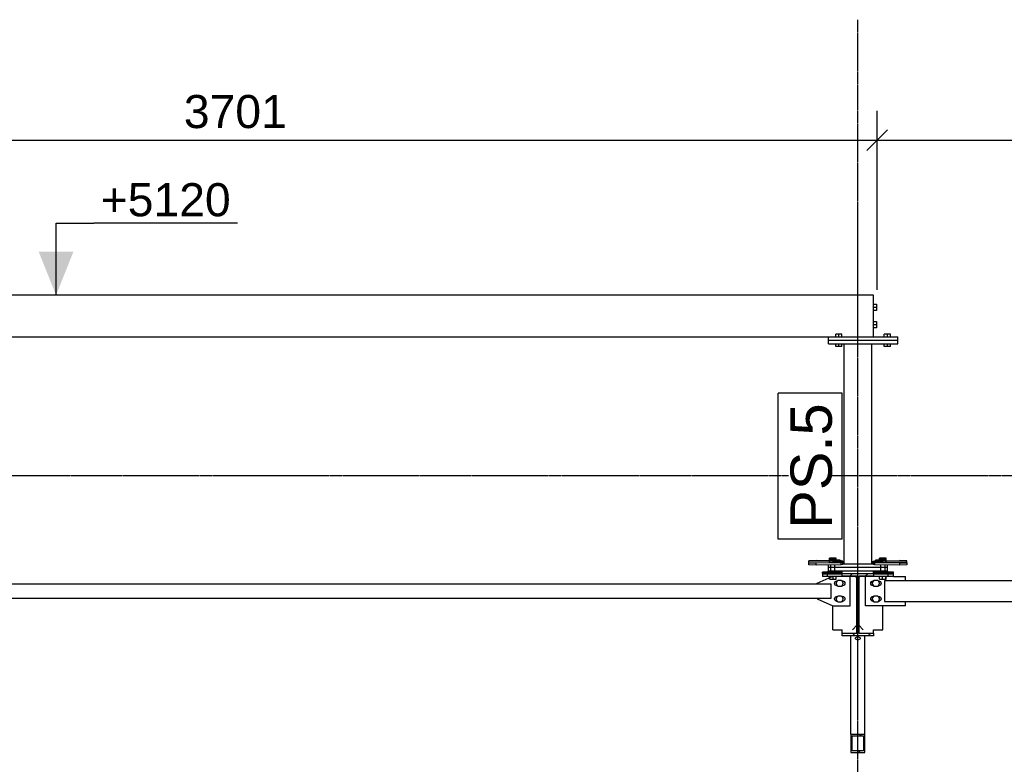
# Model space of a CAD drawing. Header units: millimetres. Extents: x -288865 to 11255, y 102926 to 380857.
# Tile 134 of 142: x -157265 to -154426, y 361819 to 363966. Entities that reach past the tile are written whole.
import ezdxf

# ---------------------------------------------------------------- set-up
doc = ezdxf.new("R2010")
doc.units = ezdxf.units.MM
doc.header["$MEASUREMENT"] = 0
doc.set_wipeout_variables(frame=1)
doc.linetypes.add('DXK_LINE_DOT3', pattern=[5.918699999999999, 2.979, -0.9799, 0.9799, -0.9799])
for name, color, linetype in [('TS_INNE_OBIEKTY', 7, 'Continuous'), ('TS_LINIE_WIDOCZNE', 7, 'Continuous'), ('TS_OPISY', 7, 'Continuous'), ('TS_OPISY_LINIE', 7, 'Continuous'), ('TS_OPISY_RAMKA', 7, 'Continuous'), ('TS_WYMIARY', 7, 'Continuous'), ('TS_WYMIARY_TEKST', 7, 'Continuous'), ('TS_WYPELNIENIE', 7, 'Continuous')]:
    doc.layers.add(name, color=color, linetype=linetype)
doc.styles.add('ARIAL', font='arial.ttf')

# ---------------------------------------------------------------- blocks, each defined once
blk = doc.blocks.new('Part-66156026-1331 - 1303')
at = {"layer": 'TS_LINIE_WIDOCZNE', "color": 1, "linetype": 'Continuous'}
for p, q in [((42153.59492205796, 4353.450180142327), (42158.20816843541, 4353.862125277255)), ((42153.59492205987, 4349.219617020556), (42153.59492205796, 4353.450180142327)), ((42153.59492205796, 4353.450180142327), (42158.95900843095, 4353.282270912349)), ((42158.20816843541, 4353.862125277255), (42229.94463207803, 4354.769252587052)), ((42158.95900843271, 4349.387555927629), (42158.95900843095, 4353.282270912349)), ((42158.95900843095, 4353.282270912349), (42179.66451392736, 4353.190488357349)), ((42179.66451392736, 4353.190488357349), (42251.40097757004, 4354.097615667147)), ((42179.66451392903, 4349.47933187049), (42179.66451392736, 4353.190488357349)), ((42251.40097757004, 4354.097615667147), (42229.94463207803, 4354.769252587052)), ((42251.40097757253, 4348.572211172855), (42251.40097757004, 4354.097615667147))]:
    blk.add_line(p, q, dxfattribs=at)
blk = doc.blocks.new('Part-66156026-1332 - 1303')
at = {"layer": 'TS_LINIE_WIDOCZNE', "color": 1, "linetype": 'Continuous'}
for p, q in [((41968.59926850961, 4348.572203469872), (42040.33573215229, 4349.47933077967)), ((41968.59926851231, 4342.573391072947), (41968.59926850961, 4348.572203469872)), ((41968.59926850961, 4348.572203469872), (41990.05561400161, 4347.900566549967)), ((41990.05561400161, 4347.900566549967), (42061.79207764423, 4348.807693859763)), ((41990.05561400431, 4341.901754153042), (41990.05561400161, 4347.900566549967)), ((42040.33573215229, 4349.47933077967), (42061.0412376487, 4349.387548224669)), ((42061.0412376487, 4349.387548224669), (42066.40532402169, 4349.219638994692)), ((42061.79207764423, 4348.807693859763), (42066.40532402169, 4349.219638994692)), ((42061.79207764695, 4342.808881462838), (42061.79207764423, 4348.807693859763)), ((42066.4053240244, 4343.220826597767), (42061.79207764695, 4342.808881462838)), ((42066.4053240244, 4343.220826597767), (42066.40532402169, 4349.219638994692)), ((41990.05561400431, 4341.901754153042), (41968.59926851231, 4342.573391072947)), ((42061.79207764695, 4342.808881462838), (41990.05561400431, 4341.901754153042))]:
    blk.add_line(p, q, dxfattribs=at)
blk = doc.blocks.new('Part-66156026-1333 - 1303')
at = {"layer": 'TS_LINIE_WIDOCZNE', "color": 1, "linetype": 'Continuous'}
for p, q in [((42158.9587623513, 4349.387548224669), (42153.59467597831, 4349.219638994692)), ((42153.59467597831, 4349.219638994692), (42158.20792235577, 4348.807693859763)), ((42153.59467597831, 4349.219638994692), (42153.5946759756, 4343.220826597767)), ((42158.20792235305, 4342.808881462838), (42153.5946759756, 4343.220826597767)), ((42158.20792235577, 4348.807693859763), (42229.94438599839, 4347.900566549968)), ((42158.20792235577, 4348.807693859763), (42158.20792235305, 4342.808881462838)), ((42179.66426784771, 4349.47933077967), (42158.9587623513, 4349.387548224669)), ((42251.40073149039, 4348.572203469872), (42179.66426784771, 4349.47933077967)), ((42229.94438599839, 4347.900566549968), (42251.40073149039, 4348.572203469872)), ((42229.94438599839, 4347.900566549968), (42229.94438599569, 4341.901754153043)), ((42251.40073149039, 4348.572203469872), (42251.40073148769, 4342.573391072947)), ((42229.94438599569, 4341.901754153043), (42158.20792235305, 4342.808881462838)), ((42251.40073148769, 4342.573391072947), (42229.94438599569, 4341.901754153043))]:
    blk.add_line(p, q, dxfattribs=at)
blk = doc.blocks.new('Part-66156026-1334 - 1303')
at = {"layer": 'TS_LINIE_WIDOCZNE', "color": 1, "linetype": 'Continuous'}
for p, q in [((41990.05536792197, 4354.769252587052), (41968.59902242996, 4354.097615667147)), ((41968.59902242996, 4354.097615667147), (42040.33548607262, 4353.190488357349)), ((41968.59902242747, 4348.572211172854), (41968.59902242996, 4354.097615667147)), ((42061.79183156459, 4353.862125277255), (41990.05536792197, 4354.769252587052)), ((42040.33548607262, 4353.190488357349), (42061.04099156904, 4353.282270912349)), ((42040.33548607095, 4349.479327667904), (42040.33548607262, 4353.190488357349)), ((42061.04099156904, 4353.282270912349), (42066.40507794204, 4353.450180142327)), ((42061.04099156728, 4349.387555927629), (42061.04099156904, 4353.282270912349)), ((42066.40507794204, 4353.450180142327), (42061.79183156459, 4353.862125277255)), ((42066.40507794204, 4353.450180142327), (42066.40507794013, 4349.219617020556))]:
    blk.add_line(p, q, dxfattribs=at)
blk = doc.blocks.new('Part-66156026-1379 - 1303')
at = {"layer": 'TS_LINIE_WIDOCZNE', "color": 1, "linetype": 'Continuous'}
for p, q in [((42155.5, 5119.97770440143), (38464.5, 5119.97770440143)), ((42155.5, 4999.97770440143), (42155.5, 5119.97770440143)), ((38595, 4999.97770440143), (42025, 4999.97770440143))]:
    blk.add_line(p, q, dxfattribs=at)
blk = doc.blocks.new('Part-66156026-1383 - 1303')
at = {"layer": 'TS_LINIE_WIDOCZNE', "color": 1, "linetype": 'Continuous'}
for p, q in [((42025, 4989.97770440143), (42025, 4999.97770440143)), ((42025, 4999.97770440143), (42225, 4999.97770440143)), ((42225, 4989.97770440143), (42225, 4999.97770440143)), ((42025, 4989.97770440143), (42225, 4989.97770440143))]:
    blk.add_line(p, q, dxfattribs=at)
blk = doc.blocks.new('Part-66156026-1384 - 1303')
at = {"layer": 'TS_LINIE_WIDOCZNE', "color": 1, "linetype": 'Continuous'}
for p, q in [((42025, 4979.97770440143), (42025, 4989.97770440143)), ((42025, 4989.97770440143), (42225, 4989.97770440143)), ((42025, 4979.97770440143), (42225, 4979.97770440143)), ((42225, 4979.97770440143), (42225, 4989.97770440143))]:
    blk.add_line(p, q, dxfattribs=at)
blk = doc.blocks.new('Part-66156026-1387 - 1303')
at = {"layer": 'TS_LINIE_WIDOCZNE', "color": 1, "linetype": 'Continuous'}
for p, q in [((42070, 4346.597391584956), (42070, 4979.97770440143)), ((42150, 4346.597391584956), (42150, 4979.97770440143))]:
    blk.add_line(p, q, dxfattribs=at)
blk = doc.blocks.new('Part-66156026-1399 - 1303')
at = {"layer": 'TS_LINIE_WIDOCZNE', "color": 1, "linetype": 'Continuous'}
for p, q in [((42066.40532402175, 4349.068585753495), (42070, 4349.068585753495)), ((42066.40532402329, 4345.670624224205), (42153.59467597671, 4345.670624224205)), ((42150, 4349.068585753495), (42153.59467597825, 4349.068585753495)), ((42025, 4335.672622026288), (42025, 4342.343635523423)), ((42025, 4335.672622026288), (42195, 4335.672622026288)), ((42195, 4335.672622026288), (42195, 4342.343635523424))]:
    blk.add_line(p, q, dxfattribs=at)
blk = doc.blocks.new('Part-66156026-1400 - 1303')
at = {"layer": 'TS_LINIE_WIDOCZNE', "color": 1, "linetype": 'Continuous'}
for p, q in [((42025, 4335.672622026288), (42025, 4335.612669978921)), ((42025, 4335.612669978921), (42195, 4335.612669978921)), ((42025, 4325.614667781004), (42025, 4335.612669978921)), ((42025, 4325.614667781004), (42195, 4325.614667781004)), ((42195, 4335.612669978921), (42195, 4335.672622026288)), ((42195, 4325.614667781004), (42195, 4335.612669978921))]:
    blk.add_line(p, q, dxfattribs=at)
blk = doc.blocks.new('Part-66156026-1402 - 1303')
at = {"layer": 'TS_LINIE_WIDOCZNE', "color": 1, "linetype": 'Continuous'}
for p, q in [((42132.05000019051, 4224.226619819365), (42132.05000019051, 4308.593062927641)), ((42212.34999984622, 4309.226627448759), (42247.05079364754, 4309.226627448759)), ((42247.05079364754, 4296.726626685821), (42247.05079364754, 4309.226627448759)), ((42247.05079364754, 4224.226619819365), (42247.05079364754, 4236.726626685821)), ((42247.05079364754, 4224.226619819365), (42132.05000019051, 4224.226619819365))]:
    blk.add_line(p, q, dxfattribs=at)
blk = doc.blocks.new('Part-66156026-1403 - 1303')
at = {"layer": 'TS_LINIE_WIDOCZNE', "color": 1, "linetype": 'Continuous'}
for p, q in [((41992.6500000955, 4289.226627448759), (42036.22447992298, 4308.593062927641)), ((41992.6500000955, 4286.726626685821), (41992.6500000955, 4289.226627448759)), ((42087.6500000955, 4224.226619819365), (42087.6500000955, 4308.593062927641)), ((41992.6500000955, 4244.226619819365), (41992.6500000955, 4246.726626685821)), ((41992.6500000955, 4244.226619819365), (42037.6500000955, 4224.226619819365)), ((42037.6500000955, 4224.226619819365), (42087.6500000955, 4224.226619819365))]:
    blk.add_line(p, q, dxfattribs=at)
blk = doc.blocks.new('Part-66156026-1404 - 1303')
at = {"layer": 'TS_LINIE_WIDOCZNE', "color": 1, "linetype": 'Continuous'}
for p, q in [((42155.5, 4318.816627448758), (42182.05000019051, 4318.816627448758)), ((42182.05000019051, 4317.785205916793), (42182.05000019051, 4318.816627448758)), ((42112.6500000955, 4305.416627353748), (42115.82643566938, 4308.593062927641)), ((42182.05000019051, 4154.818916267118), (42182.05000019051, 4224.226619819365)), ((42125.33354173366, 4155.535374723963), (42112.6500000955, 4168.218916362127)), ((42155.5, 4154.818916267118), (42182.05000019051, 4154.818916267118))]:
    blk.add_line(p, q, dxfattribs=at)
blk = doc.blocks.new('Part-66156026-1407 - 1303')
at = {"layer": 'TS_LINIE_WIDOCZNE', "color": 1, "linetype": 'Continuous'}
for p, q in [((42022.64975408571, 4322.075367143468), (42007.64975408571, 4321.677457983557)), ((42007.64975408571, 4321.677457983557), (42007.64975408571, 4320.881639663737)), ((42007.64975408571, 4320.881639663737), (42064.5, 4320.881639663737)), ((42007.64975408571, 4317.785205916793), (42007.64975408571, 4320.881639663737)), ((42064.5, 4322.075367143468), (42022.64975408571, 4322.075367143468)), ((42030.64915685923, 4321.676948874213), (42030.99179017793, 4321.719962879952)), ((42030.99173231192, 4321.633890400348), (42030.64915685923, 4321.676948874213)), ((42031.98592782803, 4321.594998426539), (42030.99173231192, 4321.633890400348)), ((42030.99179017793, 4321.719962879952), (42031.98614796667, 4321.758718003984)), ((42033.53443284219, 4321.564079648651), (42031.98592782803, 4321.594998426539)), ((42031.98614796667, 4321.758718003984), (42033.53488733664, 4321.789420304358)), ((42035.48568169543, 4321.544160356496), (42033.53443284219, 4321.564079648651)), ((42033.53488733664, 4321.789420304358), (42035.48639408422, 4321.809064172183)), ((42037.64868868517, 4321.537190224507), (42035.48568169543, 4321.544160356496)), ((42035.48639408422, 4321.809064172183), (42037.64962487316, 4321.815726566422)), ((42039.81191949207, 4321.543852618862), (42037.64868868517, 4321.537190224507)), ((42037.64960534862, 4321.537187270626), (42037.64962487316, 4321.815726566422)), ((42037.64962487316, 4321.815726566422), (42039.81263184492, 4321.808756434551)), ((42041.76342625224, 4321.563496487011), (42039.81191949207, 4321.543852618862)), ((42039.81263184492, 4321.808756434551), (42041.76388068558, 4321.788837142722)), ((42043.31216562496, 4321.594198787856), (42041.76342625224, 4321.563496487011)), ((42041.76388068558, 4321.788837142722), (42043.31238569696, 4321.757918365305)), ((42044.30652340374, 4321.632953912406), (42043.31216562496, 4321.594198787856)), ((42043.31238569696, 4321.757918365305), (42044.30658122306, 4321.719026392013)), ((42044.64915669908, 4321.675967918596), (42044.30652340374, 4321.632953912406)), ((42044.30658122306, 4321.719026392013), (42044.64915669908, 4321.675967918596))]:
    blk.add_line(p, q, dxfattribs=at)
blk = doc.blocks.new('Part-66156026-1408 - 1303')
at = {"layer": 'TS_LINIE_WIDOCZNE', "color": 1, "linetype": 'Continuous'}
for p, q in [((42197.35024591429, 4322.075367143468), (42155.5, 4322.075367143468)), ((42155.5, 4320.881639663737), (42212.35024591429, 4320.881639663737)), ((42175.35084330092, 4321.675967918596), (42175.69341877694, 4321.719026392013)), ((42175.69347659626, 4321.632953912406), (42175.35084330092, 4321.675967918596)), ((42175.69341877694, 4321.719026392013), (42176.68761430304, 4321.757918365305)), ((42176.68783437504, 4321.594198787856), (42175.69347659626, 4321.632953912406)), ((42176.68761430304, 4321.757918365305), (42178.23611931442, 4321.788837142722)), ((42178.23657374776, 4321.563496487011), (42176.68783437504, 4321.594198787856)), ((42178.23611931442, 4321.788837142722), (42180.18736815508, 4321.808756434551)), ((42180.18808050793, 4321.543852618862), (42178.23657374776, 4321.563496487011)), ((42180.18736815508, 4321.808756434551), (42182.35037512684, 4321.815726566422)), ((42182.35131131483, 4321.537190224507), (42180.18808050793, 4321.543852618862)), ((42182.35039465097, 4321.53719304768), (42182.35037512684, 4321.815726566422)), ((42182.35037512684, 4321.815726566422), (42184.51360591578, 4321.809064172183)), ((42184.51431830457, 4321.544160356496), (42182.35131131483, 4321.537190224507)), ((42184.51360591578, 4321.809064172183), (42186.46511266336, 4321.789420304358)), ((42186.46556715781, 4321.564079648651), (42184.51431830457, 4321.544160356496)), ((42186.46511266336, 4321.789420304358), (42188.01385203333, 4321.758718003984)), ((42188.01407217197, 4321.594998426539), (42186.46556715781, 4321.564079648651)), ((42188.01385203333, 4321.758718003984), (42189.00820982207, 4321.719962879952)), ((42189.00826768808, 4321.633890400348), (42188.01407217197, 4321.594998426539)), ((42189.00820982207, 4321.719962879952), (42189.35084314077, 4321.676948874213)), ((42189.35084314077, 4321.676948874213), (42189.00826768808, 4321.633890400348)), ((42212.35024591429, 4321.677457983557), (42197.35024591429, 4322.075367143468)), ((42212.35024591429, 4317.785205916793), (42212.35024591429, 4321.677457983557))]:
    blk.add_line(p, q, dxfattribs=at)
blk = doc.blocks.new('Part-66156026-1409 - 1303')
at = {"layer": 'TS_LINIE_WIDOCZNE', "color": 1, "linetype": 'Continuous'}
for p, q in [((42007.65000015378, 4317.785205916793), (42007.65000015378, 4308.990971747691)), ((42007.65000015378, 4317.785205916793), (42064.5, 4317.785205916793)), ((42007.65000015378, 4316.989388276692), (42022.65000015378, 4316.591479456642)), ((42022.65000015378, 4308.593062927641), (42022.65000015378, 4316.591479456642)), ((42022.65000015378, 4316.591479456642), (42064.5, 4316.591479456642)), ((42030.65064707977, 4316.819806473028), (42030.99205710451, 4316.863933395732)), ((42030.99324946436, 4316.777554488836), (42030.65064707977, 4316.819806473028)), ((42030.99205710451, 4316.863933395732), (42031.98298389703, 4316.906083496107)), ((42031.9875203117, 4316.742120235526), (42030.99324946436, 4316.777554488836)), ((42031.98298389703, 4316.906083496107), (42033.52676622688, 4316.942145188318)), ((42033.53613346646, 4316.716588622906), (42031.9875203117, 4316.742120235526)), ((42033.52676622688, 4316.942145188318), (42035.47281385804, 4316.968600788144)), ((42035.48749988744, 4316.703458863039), (42033.53613346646, 4316.716588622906)), ((42035.47281385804, 4316.968600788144), (42037.63129706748, 4316.98286965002)), ((42037.65055275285, 4316.704016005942), (42035.48749988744, 4316.703458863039)), ((42037.63129706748, 4316.98286965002), (42039.79896265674, 4316.983537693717)), ((42037.63224801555, 4316.704011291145), (42037.63129706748, 4316.98286965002)), ((42039.81365913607, 4316.718205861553), (42037.65055275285, 4316.704016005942)), ((42039.79896265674, 4316.983537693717), (42041.75564724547, 4316.970466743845)), ((42041.76502561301, 4316.744639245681), (42039.81365913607, 4316.718205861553)), ((42041.75564724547, 4316.970466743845), (42043.30909568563, 4316.944940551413)), ((42043.31363883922, 4316.780728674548), (42041.76502561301, 4316.744639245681)), ((42043.30909568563, 4316.944940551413), (42044.30671548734, 4316.909466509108)), ((42044.30790976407, 4316.822941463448), (42043.31363883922, 4316.780728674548)), ((42044.30671548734, 4316.909466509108), (42044.65051222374, 4316.867529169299)), ((42044.65051222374, 4316.867529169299), (42044.30790976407, 4316.822941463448)), ((42022.65000015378, 4308.593062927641), (42007.65000015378, 4308.990971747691)), ((42107.3499999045, 4308.593062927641), (42022.65000015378, 4308.593062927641))]:
    blk.add_line(p, q, dxfattribs=at)
blk = doc.blocks.new('Part-66156026-1410 - 1303')
at = {"layer": 'TS_LINIE_WIDOCZNE', "color": 1, "linetype": 'Continuous'}
for p, q in [((42212.34999984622, 4317.785205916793), (42155.5, 4317.785205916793)), ((42155.5, 4316.591479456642), (42197.34999984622, 4316.591479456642)), ((42175.34948777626, 4316.8675291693), (42175.69328451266, 4316.909466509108)), ((42175.69209023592, 4316.822941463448), (42175.34948777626, 4316.8675291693)), ((42176.68636116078, 4316.780728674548), (42175.69209023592, 4316.822941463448)), ((42175.69328451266, 4316.909466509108), (42176.69090431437, 4316.944940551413)), ((42178.23497438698, 4316.744639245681), (42176.68636116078, 4316.780728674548)), ((42176.69090431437, 4316.944940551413), (42178.24435275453, 4316.970466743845)), ((42180.18634086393, 4316.718205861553), (42178.23497438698, 4316.744639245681)), ((42178.24435275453, 4316.970466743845), (42180.20103734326, 4316.983537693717)), ((42182.34944724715, 4316.704016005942), (42180.18634086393, 4316.718205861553)), ((42180.20103734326, 4316.983537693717), (42182.3687029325, 4316.98286965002)), ((42184.51250011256, 4316.703458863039), (42182.34944724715, 4316.704016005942)), ((42182.36775159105, 4316.703895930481), (42182.3687029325, 4316.98286965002)), ((42182.3687029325, 4316.98286965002), (42184.52718614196, 4316.968600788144)), ((42186.46386653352, 4316.716588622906), (42184.51250011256, 4316.703458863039)), ((42184.52718614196, 4316.968600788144), (42186.47323377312, 4316.942145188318)), ((42188.0124796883, 4316.742120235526), (42186.46386653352, 4316.716588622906)), ((42186.47323377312, 4316.942145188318), (42188.01701610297, 4316.906083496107)), ((42189.00675053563, 4316.777554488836), (42188.0124796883, 4316.742120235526)), ((42188.01701610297, 4316.906083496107), (42189.00794289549, 4316.863933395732)), ((42189.34935292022, 4316.819806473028), (42189.00675053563, 4316.777554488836)), ((42189.00794289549, 4316.863933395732), (42189.34935292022, 4316.819806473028)), ((42197.34999984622, 4316.591479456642), (42212.34999984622, 4316.989388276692)), ((42197.34999984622, 4308.593062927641), (42197.34999984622, 4316.591479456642)), ((42212.34999984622, 4316.989388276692), (42212.34999984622, 4317.785205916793)), ((42212.34999984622, 4308.990971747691), (42212.34999984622, 4316.989388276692)), ((42197.34999984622, 4308.593062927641), (42112.6500000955, 4308.593062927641)), ((42212.34999984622, 4308.990971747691), (42197.34999984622, 4308.593062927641))]:
    blk.add_line(p, q, dxfattribs=at)
blk = doc.blocks.new('Part-66156026-1427 - 1303')
at = {"layer": 'TS_LINIE_WIDOCZNE', "color": 1, "linetype": 'Continuous'}
for p, q in [((42037.6500000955, 4318.816627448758), (42064.5, 4318.816627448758)), ((42037.6500000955, 4317.785205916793), (42037.6500000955, 4318.816627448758)), ((42107.3499999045, 4305.116627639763), (42103.87356461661, 4308.593062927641)), ((42037.6500000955, 4154.818916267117), (42037.6500000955, 4224.226619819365)), ((42037.6500000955, 4154.818916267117), (42064.5, 4154.818916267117)), ((42094.36645855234, 4155.535374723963), (42107.3499999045, 4168.518916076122))]:
    blk.add_line(p, q, dxfattribs=at)
blk = doc.blocks.new('Part-66156026-1460 - 1303')
at = {"layer": 'TS_WYPELNIENIE', "linetype": 'Continuous'}
h = blk.add_hatch(dxfattribs=at)
h.set_pattern_fill('', color=256, scale=10, style=0, pattern_type=0)
h.set_pattern_definition([(45, (42064.5, 4317.356182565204), (-22.45064030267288, 22.45064030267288), [])])
h.paths.add_polyline_path([(42155.5, 4317.356182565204), (42064.5, 4317.356182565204), (42064.5, 4309.354582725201), (42107.3499999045, 4309.354582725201), (42107.3499999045, 4145.321786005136), (42064.5, 4145.321786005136), (42064.5, 4137.320186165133), (42155.5, 4137.320186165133), (42155.5, 4145.321786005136), (42112.6500000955, 4145.321786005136), (42112.6500000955, 4309.354582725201), (42155.5, 4309.354582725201)])
at = {"layer": 'TS_INNE_OBIEKTY', "color": 1, "linetype": 'Continuous'}
for p, q in [((42064.5, 4317.356182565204), (42155.5, 4317.356182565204)), ((42064.5, 4309.354582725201), (42064.5, 4317.356182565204)), ((42155.5, 4317.356182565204), (42155.5, 4309.354582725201)), ((42107.3499999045, 4309.354582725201), (42064.5, 4309.354582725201)), ((42107.3499999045, 4145.321786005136), (42107.3499999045, 4309.354582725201)), ((42155.5, 4309.354582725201), (42112.6500000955, 4309.354582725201)), ((42112.6500000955, 4309.354582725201), (42112.6500000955, 4145.321786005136)), ((42064.5, 4137.320186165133), (42064.5, 4145.321786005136)), ((42064.5, 4145.321786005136), (42107.3499999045, 4145.321786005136)), ((42112.6500000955, 4145.321786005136), (42155.5, 4145.321786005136)), ((42155.5, 4145.321786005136), (42155.5, 4137.320186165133)), ((42155.5, 4137.320186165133), (42064.5, 4137.320186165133))]:
    blk.add_line(p, q, dxfattribs=at)
at = {"layer": 'TS_LINIE_WIDOCZNE', "color": 1, "linetype": 'Continuous'}
for p, q in [((42064.5, 4317.356182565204), (42064.5, 4325.622850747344)), ((42155.5, 4317.356182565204), (42155.5, 4325.622850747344)), ((42064.5, 4145.321786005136), (42064.5, 4155.535374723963)), ((42155.5, 4145.321786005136), (42155.5, 4155.535374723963))]:
    blk.add_line(p, q, dxfattribs=at)
blk = doc.blocks.new('Part-66156026-1462 - 1303')
at = {"layer": 'TS_WYPELNIENIE', "linetype": 'Continuous'}
h = blk.add_hatch(dxfattribs=at)
h.set_pattern_fill('', color=256, scale=10, style=0, pattern_type=0)
h.set_pattern_definition([(45, (42090, 3854.537752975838), (-22.45064030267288, 22.45064030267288), [])])
h.paths.add_polyline_path([(42130, 3854.537752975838), (42090, 3854.537752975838), (42090, 3801.188994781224), (42130, 3801.188994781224)])
h.paths.add_polyline_path([(42094, 3806.523870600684), (42094, 3849.20287715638), (42126, 3849.20287715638), (42126, 3806.523870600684)])
at = {"layer": 'TS_INNE_OBIEKTY', "color": 1, "linetype": 'Continuous'}
for p, q in [((42090, 3854.537752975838), (42130, 3854.537752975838)), ((42090, 3854.537752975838), (42090, 3801.188994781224)), ((42094, 3806.523870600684), (42094, 3849.20287715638)), ((42094, 3849.20287715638), (42126, 3849.20287715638)), ((42126, 3849.20287715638), (42126, 3806.523870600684)), ((42130, 3801.188994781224), (42130, 3854.537752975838)), ((42126, 3806.523870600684), (42094, 3806.523870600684)), ((42090, 3801.188994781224), (42130, 3801.188994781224))]:
    blk.add_line(p, q, dxfattribs=at)
at = {"layer": 'TS_LINIE_WIDOCZNE', "color": 1, "linetype": 'Continuous'}
for p, q in [((42090, 3854.537752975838), (42090, 4137.320186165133)), ((42130, 3854.537752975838), (42130, 4137.320186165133))]:
    blk.add_line(p, q, dxfattribs=at)
blk = doc.blocks.new('Part-66156026-1478 - 1303')
at = {"layer": 'TS_LINIE_WIDOCZNE', "color": 1, "linetype": 'Continuous'}
for p, q in [((45632.650000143, 4296.726626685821), (42187.05000019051, 4296.726626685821)), ((42187.05000019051, 4296.726626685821), (42187.05000019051, 4236.726626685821)), ((42187.05000019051, 4236.726626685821), (45632.650000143, 4236.726626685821))]:
    blk.add_line(p, q, dxfattribs=at)
blk = doc.blocks.new('Part-66156026-1479 - 1303')
at = {"layer": 'TS_LINIE_WIDOCZNE', "color": 1, "linetype": 'Continuous'}
for p, q in [((42032.650000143, 4286.726626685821), (38587.05000019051, 4286.726626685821)), ((42032.650000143, 4246.726626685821), (42032.650000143, 4286.726626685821)), ((38587.05000019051, 4246.726626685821), (42032.650000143, 4246.726626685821))]:
    blk.add_line(p, q, dxfattribs=at)
blk = doc.blocks.new('Bolt-66156026-1486 - 1303')
at = {"layer": 'TS_INNE_OBIEKTY', "color": 1, "linetype": 'Continuous'}
for p, q in [((42046, 4999.97770440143), (42046, 5007.89770440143)), ((42064, 5007.89770440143), (42046, 5007.89770440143)), ((42055, 4999.97770440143), (42055, 5007.89770440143)), ((42064, 4999.97770440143), (42064, 5007.89770440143)), ((42186, 4999.97770440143), (42186, 5007.89770440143)), ((42204, 5007.89770440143), (42186, 5007.89770440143)), ((42195, 4999.97770440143), (42195, 5007.89770440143)), ((42204, 4999.97770440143), (42204, 5007.89770440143)), ((42046, 4972.05770440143), (42046, 4979.97770440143)), ((42064, 4972.05770440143), (42046, 4972.05770440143)), ((42055, 4972.05770440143), (42055, 4979.97770440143)), ((42064, 4972.05770440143), (42064, 4979.97770440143)), ((42186, 4972.05770440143), (42186, 4979.97770440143)), ((42204, 4972.05770440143), (42186, 4972.05770440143)), ((42195, 4972.05770440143), (42195, 4979.97770440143)), ((42204, 4972.05770440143), (42204, 4979.97770440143))]:
    blk.add_line(p, q, dxfattribs=at)
blk = doc.blocks.new('Bolt-66156026-1488 - 1303')
at = {"layer": 'TS_INNE_OBIEKTY', "color": 1, "linetype": 'Continuous'}
for p, q in [((42041, 4356.299130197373), (42050, 4356.403416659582)), ((42041, 4356.299130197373), (42041, 4349.487730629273)), ((42050, 4355.986270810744), (42041, 4356.090557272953)), ((42041, 4354.492835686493), (42050, 4354.597122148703)), ((42050, 4354.179976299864), (42041, 4354.284262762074)), ((42050, 4356.403416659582), (42059, 4356.299130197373)), ((42059, 4356.090557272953), (42050, 4355.986270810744)), ((42050, 4354.597122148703), (42050, 4355.986270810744)), ((42050, 4354.597122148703), (42059, 4354.492835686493)), ((42059, 4354.284262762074), (42050, 4354.179976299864)), ((42050, 4349.436491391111), (42050, 4354.179976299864)), ((42059, 4356.299130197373), (42059, 4349.396596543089)), ((42161, 4356.299130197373), (42170, 4356.403416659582)), ((42161, 4356.299130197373), (42161, 4349.396596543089)), ((42170, 4355.986270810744), (42161, 4356.090557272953)), ((42161, 4354.492835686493), (42170, 4354.597122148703)), ((42170, 4354.179976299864), (42161, 4354.284262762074)), ((42170, 4356.403416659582), (42179, 4356.299130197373)), ((42179, 4356.090557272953), (42170, 4355.986270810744)), ((42170, 4354.597122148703), (42170, 4355.986270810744)), ((42170, 4354.597122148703), (42179, 4354.492835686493)), ((42179, 4354.284262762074), (42170, 4354.179976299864)), ((42170, 4349.436491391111), (42170, 4354.179976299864)), ((42179, 4356.299130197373), (42179, 4349.487730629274)), ((42041, 4318.391529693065), (42041, 4325.614667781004)), ((42041, 4318.391529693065), (42050, 4318.287243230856)), ((42050, 4318.287243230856), (42050, 4325.614667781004)), ((42050, 4318.287243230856), (42059, 4318.391529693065)), ((42059, 4318.391529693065), (42059, 4325.614667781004)), ((42161, 4318.391529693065), (42161, 4325.614667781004)), ((42161, 4318.391529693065), (42170, 4318.287243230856)), ((42170, 4318.287243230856), (42170, 4325.614667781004)), ((42170, 4318.287243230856), (42179, 4318.391529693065)), ((42179, 4318.391529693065), (42179, 4325.614667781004))]:
    blk.add_line(p, q, dxfattribs=at)
blk = doc.blocks.new('Bolt-66156026-1489 - 1303')
at = {"layer": 'TS_INNE_OBIEKTY', "color": 1, "linetype": 'Continuous'}
for p, q in [((42147.05000019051, 4289.226619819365), (42147.58284346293, 4291.905403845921)), ((42147.58284346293, 4286.547835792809), (42147.05000019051, 4289.226619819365)), ((42147.58284346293, 4291.905403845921), (42149.1002527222, 4294.17636728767)), ((42149.1002527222, 4284.276872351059), (42147.58284346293, 4286.547835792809)), ((42149.1002527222, 4294.17636728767), (42151.37121616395, 4295.693776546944)), ((42151.37121616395, 4295.693776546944), (42154.05000019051, 4296.226619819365)), ((42151.65769534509, 4289.226619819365), (42156.8538477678, 4298.226619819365)), ((42156.8538477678, 4280.226619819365), (42151.65769534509, 4289.226619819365)), ((42154.05000019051, 4296.226619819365), (42155.69914722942, 4296.226619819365)), ((42156.8538477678, 4298.226619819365), (42167.24615261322, 4298.226619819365)), ((42167.24615261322, 4298.226619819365), (42172.44230503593, 4289.226619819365)), ((42172.44230503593, 4289.226619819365), (42167.24615261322, 4280.226619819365)), ((42168.40085315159, 4296.226619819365), (42170.05000019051, 4296.226619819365)), ((42170.05000019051, 4296.226619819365), (42172.72878421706, 4295.693776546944)), ((42172.72878421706, 4295.693776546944), (42174.99974765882, 4294.17636728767)), ((42174.99974765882, 4294.17636728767), (42176.51715691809, 4291.905403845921)), ((42176.51715691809, 4286.547835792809), (42174.99974765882, 4284.276872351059)), ((42176.51715691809, 4291.905403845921), (42177.05000019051, 4289.226619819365)), ((42177.05000019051, 4289.226619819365), (42176.51715691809, 4286.547835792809)), ((42151.37121616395, 4282.759463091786), (42149.1002527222, 4284.276872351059)), ((42154.05000019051, 4282.226619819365), (42151.37121616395, 4282.759463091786)), ((42155.69914722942, 4282.226619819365), (42154.05000019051, 4282.226619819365)), ((42167.24615261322, 4280.226619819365), (42156.8538477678, 4280.226619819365)), ((42168.40085315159, 4282.226619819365), (42170.05000019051, 4282.226619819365)), ((42172.72878421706, 4282.759463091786), (42170.05000019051, 4282.226619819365)), ((42174.99974765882, 4284.276872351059), (42172.72878421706, 4282.759463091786)), ((42147.05000019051, 4244.226619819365), (42147.58284346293, 4246.905403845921)), ((42147.58284346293, 4241.547835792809), (42147.05000019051, 4244.226619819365)), ((42147.58284346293, 4246.905403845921), (42149.1002527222, 4249.17636728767)), ((42149.1002527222, 4239.276872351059), (42147.58284346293, 4241.547835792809)), ((42149.1002527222, 4249.17636728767), (42151.37121616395, 4250.693776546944)), ((42151.37121616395, 4237.759463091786), (42149.1002527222, 4239.276872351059)), ((42151.37121616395, 4250.693776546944), (42154.05000019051, 4251.226619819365)), ((42154.05000019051, 4237.226619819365), (42151.37121616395, 4237.759463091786)), ((42151.65769534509, 4244.226619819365), (42156.8538477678, 4253.226619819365)), ((42156.8538477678, 4235.226619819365), (42151.65769534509, 4244.226619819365)), ((42154.05000019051, 4251.226619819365), (42155.69914722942, 4251.226619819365)), ((42155.69914722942, 4237.226619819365), (42154.05000019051, 4237.226619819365)), ((42156.8538477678, 4253.226619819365), (42167.24615261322, 4253.226619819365)), ((42167.24615261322, 4235.226619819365), (42156.8538477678, 4235.226619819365)), ((42167.24615261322, 4253.226619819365), (42172.44230503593, 4244.226619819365)), ((42172.44230503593, 4244.226619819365), (42167.24615261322, 4235.226619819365)), ((42168.40085315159, 4251.226619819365), (42170.05000019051, 4251.226619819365)), ((42168.40085315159, 4237.226619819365), (42170.05000019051, 4237.226619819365)), ((42170.05000019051, 4251.226619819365), (42172.72878421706, 4250.693776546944)), ((42172.72878421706, 4237.759463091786), (42170.05000019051, 4237.226619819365)), ((42172.72878421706, 4250.693776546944), (42174.99974765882, 4249.17636728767)), ((42174.99974765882, 4239.276872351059), (42172.72878421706, 4237.759463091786)), ((42174.99974765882, 4249.17636728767), (42176.51715691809, 4246.905403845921)), ((42176.51715691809, 4241.547835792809), (42174.99974765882, 4239.276872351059)), ((42176.51715691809, 4246.905403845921), (42177.05000019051, 4244.226619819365)), ((42177.05000019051, 4244.226619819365), (42176.51715691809, 4241.547835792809))]:
    blk.add_line(p, q, dxfattribs=at)
blk = doc.blocks.new('Bolt-66156026-1492 - 1303')
at = {"layer": 'TS_INNE_OBIEKTY', "color": 1, "linetype": 'Continuous'}
for p, q in [((42172.79452184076, 4361.662629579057), (42181.10836654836, 4361.786676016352)), ((42172.79452184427, 4353.744196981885), (42172.79452184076, 4361.662629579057)), ((42174.03759852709, 4361.457369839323), (42172.79452184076, 4361.662629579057)), ((42172.79452184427, 4353.744196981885), (42174.03759853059, 4353.53893724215)), ((42174.03759853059, 4353.53893724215), (42174.03759852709, 4361.457369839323)), ((42183.59451992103, 4361.376156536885), (42174.03759852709, 4361.457369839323)), ((42174.03759853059, 4353.53893724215), (42183.59451992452, 4353.457723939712)), ((42181.10836654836, 4361.786676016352), (42190.66528794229, 4361.705462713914)), ((42191.90836462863, 4361.500202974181), (42183.59451992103, 4361.376156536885)), ((42183.59451992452, 4353.457723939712), (42183.59451992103, 4361.376156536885)), ((42183.59451992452, 4353.457723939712), (42191.90836463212, 4353.581770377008)), ((42190.66528794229, 4361.705462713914), (42191.90836462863, 4361.500202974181)), ((42191.90836463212, 4353.581770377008), (42191.90836462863, 4361.500202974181)), ((42175.35225001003, 4321.67511784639), (42175.66197473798, 4321.718249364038)), ((42175.72765508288, 4321.632193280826), (42175.35225001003, 4321.67511784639)), ((42175.66197473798, 4321.718249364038), (42175.69341874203, 4321.719524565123)), ((42176.7514426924, 4321.593677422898), (42175.72765508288, 4321.632193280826)), ((42176.39452121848, 4321.662954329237), (42176.39452121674, 4325.614667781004)), ((42178.32339737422, 4321.563340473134), (42176.7514426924, 4321.593677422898)), ((42180.28964525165, 4321.544152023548), (42178.32339737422, 4321.563340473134)), ((42182.45771628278, 4321.53799037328), (42180.28964525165, 4321.544152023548)), ((42184.61538456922, 4321.545458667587), (42182.45771628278, 4321.53799037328)), ((42186.55144250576, 4321.56582585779), (42184.61538456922, 4321.545458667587)), ((42188.07637525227, 4321.597098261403), (42186.55144250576, 4321.56582585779)), ((42189.04091176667, 4321.636214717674), (42188.07637525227, 4321.597098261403)), ((42188.30836528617, 4321.691509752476), (42188.30836528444, 4325.614667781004)), ((42189.02615300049, 4321.716448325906), (42189.35063649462, 4321.679346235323)), ((42189.35063649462, 4321.679346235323), (42189.04091176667, 4321.636214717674))]:
    blk.add_line(p, q, dxfattribs=at)
blk = doc.blocks.new('Bolt-66156026-1493 - 1303')
at = {"layer": 'TS_INNE_OBIEKTY', "color": 1, "linetype": 'Continuous'}
for p, q in [((42028.09307824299, 4356.974790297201), (42036.40692211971, 4357.098845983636)), ((42028.09307823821, 4349.05635793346), (42028.09307824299, 4356.974790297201)), ((42029.33615630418, 4356.769515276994), (42028.09307824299, 4356.974790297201)), ((42029.3361562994, 4348.851082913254), (42028.09307823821, 4349.05635793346)), ((42029.3361562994, 4348.851082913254), (42029.33615630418, 4356.769515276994)), ((42038.89307824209, 4356.688295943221), (42029.33615630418, 4356.769515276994)), ((42029.3361562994, 4348.851082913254), (42038.89307823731, 4348.76986357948)), ((42036.40692211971, 4357.098845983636), (42045.96384405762, 4357.017626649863)), ((42047.20692211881, 4356.812351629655), (42038.89307824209, 4356.688295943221)), ((42038.89307823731, 4348.76986357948), (42038.89307824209, 4356.688295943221)), ((42038.89307823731, 4348.76986357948), (42047.20692211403, 4348.893919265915)), ((42045.96384405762, 4357.017626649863), (42047.20692211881, 4356.812351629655)), ((42047.20692211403, 4348.893919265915), (42047.20692211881, 4356.812351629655)), ((42030.65080692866, 4316.987273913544), (42030.96053136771, 4317.030408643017)), ((42031.02621228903, 4316.944346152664), (42030.65080692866, 4316.987273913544)), ((42030.96053136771, 4317.030408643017), (42031.69307821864, 4317.0601190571)), ((42032.05000015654, 4316.905827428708), (42031.02621228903, 4316.944346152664)), ((42031.69307821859, 4316.975109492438), (42031.69307823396, 4342.428271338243)), ((42033.62195504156, 4316.875488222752), (42032.05000015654, 4316.905827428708)), ((42035.58820304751, 4316.856298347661), (42033.62195504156, 4316.875488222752)), ((42037.75627411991, 4316.850136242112), (42035.58820304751, 4316.856298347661)), ((42039.91394235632, 4316.857605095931), (42037.75627411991, 4316.850136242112)), ((42041.85000015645, 4316.877973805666), (42039.91394235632, 4316.857605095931)), ((42043.37493269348, 4316.909248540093), (42041.85000015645, 4316.877973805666)), ((42044.33946894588, 4316.948367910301), (42043.37493269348, 4316.909248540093)), ((42043.60692209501, 4317.00366706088), (42043.60692211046, 4342.578925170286)), ((42043.60692209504, 4317.059520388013), (42044.27378802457, 4317.034430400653)), ((42044.27378802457, 4317.034430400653), (42044.64919338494, 4316.991502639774)), ((42044.64919338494, 4316.991502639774), (42044.33946894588, 4316.948367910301)), ((42028.09307820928, 4301.153758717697), (42028.09307821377, 4308.593062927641)), ((42029.33615627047, 4300.94848369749), (42028.09307820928, 4301.153758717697)), ((42029.33615627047, 4300.94848369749), (42029.33615627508, 4308.593062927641)), ((42029.33615627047, 4300.94848369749), (42038.89307820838, 4300.867264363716)), ((42038.89307820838, 4300.867264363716), (42038.89307821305, 4308.593062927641)), ((42038.89307820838, 4300.867264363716), (42047.20692208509, 4300.991320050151)), ((42047.20692208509, 4300.991320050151), (42047.20692208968, 4308.593062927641))]:
    blk.add_line(p, q, dxfattribs=at)
blk = doc.blocks.new('Bolt-66156026-1494 - 1303')
at = {"layer": 'TS_INNE_OBIEKTY', "color": 1, "linetype": 'Continuous'}
for p, q in [((42172.79307788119, 4356.812351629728), (42174.03615594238, 4357.017626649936)), ((42172.79307788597, 4348.893919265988), (42172.79307788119, 4356.812351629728)), ((42181.10692175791, 4356.688295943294), (42172.79307788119, 4356.812351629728)), ((42172.79307788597, 4348.893919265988), (42181.10692176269, 4348.769863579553)), ((42174.03615594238, 4357.017626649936), (42183.59307788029, 4357.098845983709)), ((42190.66384369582, 4356.769515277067), (42181.10692175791, 4356.688295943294)), ((42181.10692176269, 4348.769863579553), (42181.10692175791, 4356.688295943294)), ((42181.10692176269, 4348.769863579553), (42190.6638437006, 4348.851082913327)), ((42183.59307788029, 4357.098845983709), (42191.90692175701, 4356.974790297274)), ((42191.90692175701, 4356.974790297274), (42190.66384369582, 4356.769515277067)), ((42190.6638437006, 4348.851082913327), (42190.66384369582, 4356.769515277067)), ((42190.6638437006, 4348.851082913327), (42191.90692176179, 4349.056357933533)), ((42191.90692176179, 4349.056357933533), (42191.90692175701, 4356.974790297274)), ((42175.35080661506, 4316.991502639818), (42175.72621197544, 4317.034430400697)), ((42175.66053105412, 4316.948367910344), (42175.35080661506, 4316.991502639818)), ((42176.62506730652, 4316.909248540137), (42175.66053105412, 4316.948367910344)), ((42175.72621197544, 4317.034430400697), (42176.39307790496, 4317.059520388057)), ((42176.39307790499, 4317.003667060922), (42176.39307788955, 4342.578925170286)), ((42178.14999984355, 4316.87797380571), (42176.62506730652, 4316.909248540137)), ((42180.08605764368, 4316.857605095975), (42178.14999984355, 4316.87797380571)), ((42182.24372588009, 4316.850136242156), (42180.08605764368, 4316.857605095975)), ((42184.41179695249, 4316.856298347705), (42182.24372588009, 4316.850136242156)), ((42186.37804495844, 4316.875488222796), (42184.41179695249, 4316.856298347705)), ((42187.94999984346, 4316.905827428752), (42186.37804495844, 4316.875488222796)), ((42188.97378771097, 4316.944346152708), (42187.94999984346, 4316.905827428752)), ((42188.30692178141, 4316.975109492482), (42188.30692176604, 4342.428271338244)), ((42188.30692178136, 4317.060119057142), (42189.03946863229, 4317.03040864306)), ((42189.34919307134, 4316.987273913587), (42188.97378771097, 4316.944346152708)), ((42189.03946863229, 4317.03040864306), (42189.34919307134, 4316.987273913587)), ((42172.79307791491, 4300.991320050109), (42172.79307791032, 4308.593062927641)), ((42172.79307791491, 4300.991320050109), (42181.10692179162, 4300.867264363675)), ((42181.10692179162, 4300.867264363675), (42181.10692178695, 4308.593062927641)), ((42181.10692179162, 4300.867264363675), (42190.66384372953, 4300.948483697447)), ((42190.66384372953, 4300.948483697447), (42190.66384372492, 4308.593062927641)), ((42190.66384372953, 4300.948483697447), (42191.90692179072, 4301.153758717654)), ((42191.90692179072, 4301.153758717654), (42191.90692178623, 4308.593062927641))]:
    blk.add_line(p, q, dxfattribs=at)
blk = doc.blocks.new('Bolt-66156026-1495 - 1303')
at = {"layer": 'TS_INNE_OBIEKTY', "color": 1, "linetype": 'Continuous'}
for p, q in [((42028.09163537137, 4361.500202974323), (42029.33471205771, 4361.705462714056)), ((42028.09163536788, 4353.58177037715), (42028.09163537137, 4361.500202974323)), ((42036.40548007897, 4361.376156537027), (42028.09163537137, 4361.500202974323)), ((42036.40548007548, 4353.457723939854), (42028.09163536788, 4353.58177037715)), ((42029.33471205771, 4361.705462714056), (42038.89163345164, 4361.786676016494)), ((42045.96240147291, 4361.457369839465), (42036.40548007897, 4361.376156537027)), ((42036.40548007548, 4353.457723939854), (42036.40548007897, 4361.376156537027)), ((42045.96240146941, 4353.538937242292), (42036.40548007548, 4353.457723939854)), ((42038.89163345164, 4361.786676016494), (42047.20547815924, 4361.662629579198)), ((42047.20547815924, 4361.662629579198), (42045.96240147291, 4361.457369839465)), ((42045.96240146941, 4353.538937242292), (42045.96240147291, 4361.457369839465)), ((42045.96240146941, 4353.538937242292), (42047.20547815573, 4353.744196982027)), ((42047.20547815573, 4353.744196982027), (42047.20547815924, 4361.662629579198)), ((42030.64936350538, 4321.679346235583), (42030.97384699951, 4321.716448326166)), ((42030.95908823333, 4321.636214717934), (42030.64936350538, 4321.679346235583)), ((42031.92362474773, 4321.597098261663), (42030.95908823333, 4321.636214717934)), ((42031.69163471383, 4321.691509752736), (42031.69163471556, 4325.614667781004)), ((42033.44855749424, 4321.56582585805), (42031.92362474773, 4321.597098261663)), ((42035.38461543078, 4321.545458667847), (42033.44855749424, 4321.56582585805)), ((42037.54228371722, 4321.53799037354), (42035.38461543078, 4321.545458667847)), ((42039.71035474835, 4321.544152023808), (42037.54228371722, 4321.53799037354)), ((42041.67660262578, 4321.563340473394), (42039.71035474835, 4321.544152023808)), ((42043.2485573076, 4321.593677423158), (42041.67660262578, 4321.563340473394)), ((42044.27234491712, 4321.632193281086), (42043.2485573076, 4321.593677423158)), ((42043.60547878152, 4321.662954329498), (42043.60547878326, 4325.614667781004)), ((42044.64774998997, 4321.67511784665), (42044.27234491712, 4321.632193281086)), ((42044.30658125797, 4321.719524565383), (42044.33802526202, 4321.718249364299)), ((42044.33802526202, 4321.718249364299), (42044.64774998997, 4321.67511784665)), ((42028.0916353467, 4305.679169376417), (42028.091635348, 4308.593062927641)), ((42029.61701097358, 4305.656410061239), (42028.0916353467, 4305.679169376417))]:
    blk.add_line(p, q, dxfattribs=at)
blk = doc.blocks.new('GridLine-66156026-1657 - 1303')
at = {"layer": 'TS_INNE_OBIEKTY', "color": 4, "linetype": 'DXK_LINE_DOT3'}
blk.add_line((33195.7, 4600), (51746.5, 4600), dxfattribs=at)
blk = doc.blocks.new('Bolt-66156026-1513 - 1303')
at = {"layer": 'TS_INNE_OBIEKTY', "color": 1, "linetype": 'Continuous'}
for p, q in [((42042.6500000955, 4289.226619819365), (42043.18284336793, 4291.905403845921)), ((42043.18284336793, 4286.547835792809), (42042.6500000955, 4289.226619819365)), ((42043.18284336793, 4291.905403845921), (42044.70025262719, 4294.17636728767)), ((42044.70025262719, 4284.276872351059), (42043.18284336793, 4286.547835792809)), ((42044.70025262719, 4294.17636728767), (42046.97121606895, 4295.693776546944)), ((42046.97121606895, 4295.693776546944), (42049.6500000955, 4296.226619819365)), ((42047.25769525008, 4289.226619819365), (42052.45384767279, 4298.226619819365)), ((42052.45384767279, 4280.226619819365), (42047.25769525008, 4289.226619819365)), ((42049.6500000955, 4296.226619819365), (42051.29914713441, 4296.226619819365)), ((42052.45384767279, 4298.226619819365), (42062.84615251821, 4298.226619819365)), ((42062.84615251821, 4298.226619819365), (42068.04230494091, 4289.226619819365)), ((42068.04230494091, 4289.226619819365), (42062.84615251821, 4280.226619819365)), ((42064.00085305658, 4296.226619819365), (42065.6500000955, 4296.226619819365)), ((42065.6500000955, 4296.226619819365), (42068.32878412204, 4295.693776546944)), ((42068.32878412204, 4295.693776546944), (42070.59974756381, 4294.17636728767)), ((42070.59974756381, 4294.17636728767), (42072.11715682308, 4291.905403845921)), ((42072.11715682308, 4286.547835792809), (42070.59974756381, 4284.276872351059)), ((42072.11715682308, 4291.905403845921), (42072.6500000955, 4289.226619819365)), ((42072.6500000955, 4289.226619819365), (42072.11715682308, 4286.547835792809)), ((42046.97121606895, 4282.759463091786), (42044.70025262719, 4284.276872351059)), ((42049.6500000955, 4282.226619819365), (42046.97121606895, 4282.759463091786)), ((42051.29914713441, 4282.226619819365), (42049.6500000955, 4282.226619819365)), ((42062.84615251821, 4280.226619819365), (42052.45384767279, 4280.226619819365)), ((42064.00085305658, 4282.226619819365), (42065.6500000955, 4282.226619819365)), ((42068.32878412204, 4282.759463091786), (42065.6500000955, 4282.226619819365)), ((42070.59974756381, 4284.276872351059), (42068.32878412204, 4282.759463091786)), ((42042.6500000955, 4244.226619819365), (42043.18284336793, 4246.905403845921)), ((42043.18284336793, 4241.547835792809), (42042.6500000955, 4244.226619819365)), ((42043.18284336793, 4246.905403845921), (42044.70025262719, 4249.17636728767)), ((42044.70025262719, 4239.276872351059), (42043.18284336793, 4241.547835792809)), ((42044.70025262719, 4249.17636728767), (42046.97121606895, 4250.693776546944)), ((42046.97121606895, 4237.759463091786), (42044.70025262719, 4239.276872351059)), ((42046.97121606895, 4250.693776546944), (42049.6500000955, 4251.226619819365)), ((42049.6500000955, 4237.226619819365), (42046.97121606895, 4237.759463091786)), ((42047.25769525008, 4244.226619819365), (42052.45384767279, 4253.226619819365)), ((42052.45384767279, 4235.226619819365), (42047.25769525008, 4244.226619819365)), ((42049.6500000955, 4251.226619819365), (42051.29914713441, 4251.226619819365)), ((42051.29914713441, 4237.226619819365), (42049.6500000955, 4237.226619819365)), ((42052.45384767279, 4253.226619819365), (42062.84615251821, 4253.226619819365)), ((42062.84615251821, 4235.226619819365), (42052.45384767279, 4235.226619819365)), ((42062.84615251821, 4253.226619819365), (42068.04230494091, 4244.226619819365)), ((42068.04230494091, 4244.226619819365), (42062.84615251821, 4235.226619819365)), ((42064.00085305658, 4251.226619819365), (42065.6500000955, 4251.226619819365)), ((42064.00085305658, 4237.226619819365), (42065.6500000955, 4237.226619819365)), ((42065.6500000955, 4251.226619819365), (42068.32878412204, 4250.693776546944)), ((42068.32878412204, 4237.759463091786), (42065.6500000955, 4237.226619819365)), ((42068.32878412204, 4250.693776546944), (42070.59974756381, 4249.17636728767)), ((42070.59974756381, 4239.276872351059), (42068.32878412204, 4237.759463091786)), ((42070.59974756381, 4249.17636728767), (42072.11715682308, 4246.905403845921)), ((42072.11715682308, 4241.547835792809), (42070.59974756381, 4239.276872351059)), ((42072.11715682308, 4246.905403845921), (42072.6500000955, 4244.226619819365)), ((42072.6500000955, 4244.226619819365), (42072.11715682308, 4241.547835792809))]:
    blk.add_line(p, q, dxfattribs=at)
blk = doc.blocks.new('Bolt-66156026-1526 - 1303')
at = {"layer": 'TS_INNE_OBIEKTY', "color": 1, "linetype": 'Continuous'}
for p, q in [((42155.5, 5093.977704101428), (42163.42, 5093.977704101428)), ((42155.5, 5084.977704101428), (42163.42, 5084.977704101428)), ((42163.42, 5093.977704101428), (42163.42, 5075.977704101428)), ((42163.42, 5075.977704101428), (42155.5, 5075.977704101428)), ((42155.5, 5043.977704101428), (42163.42, 5043.977704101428)), ((42155.5, 5034.977704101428), (42163.42, 5034.977704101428)), ((42163.42, 5025.977704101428), (42155.5, 5025.977704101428)), ((42163.42, 5043.977704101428), (42163.42, 5025.977704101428))]:
    blk.add_line(p, q, dxfattribs=at)
blk = doc.blocks.new('Bolt-66156026-1582 - 1303')
at = {"layer": 'TS_INNE_OBIEKTY', "color": 1, "linetype": 'Continuous'}
for p, q in [((42103, 4130.557275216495), (42103.34260438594, 4131.988575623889)), ((42103.34260438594, 4129.125974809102), (42103, 4130.557275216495)), ((42103.34260438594, 4131.988575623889), (42104.33688103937, 4133.279770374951)), ((42104.33688103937, 4127.83478005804), (42103.34260438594, 4129.125974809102)), ((42104.33688103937, 4133.279770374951), (42105.88550323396, 4134.304468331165)), ((42105.88550323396, 4126.810082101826), (42104.33688103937, 4127.83478005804)), ((42105.88550323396, 4134.304468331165), (42107.83688103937, 4134.962364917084)), ((42107.83688103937, 4126.152185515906), (42105.88550323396, 4126.810082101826)), ((42107.83688103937, 4134.962364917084), (42110, 4135.189060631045)), ((42110, 4125.925489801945), (42107.83688103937, 4126.152185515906)), ((42110, 4135.189060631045), (42112.16311896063, 4134.962364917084)), ((42112.16311896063, 4126.152185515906), (42110, 4125.925489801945)), ((42112.16311896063, 4134.962364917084), (42114.11449676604, 4134.304468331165)), ((42114.11449676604, 4126.810082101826), (42112.16311896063, 4126.152185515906)), ((42114.11449676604, 4134.304468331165), (42115.66311896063, 4133.279770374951)), ((42115.66311896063, 4127.83478005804), (42114.11449676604, 4126.810082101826)), ((42115.66311896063, 4133.279770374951), (42116.65739561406, 4131.988575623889)), ((42116.65739561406, 4129.125974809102), (42115.66311896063, 4127.83478005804)), ((42116.65739561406, 4131.988575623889), (42117, 4130.557275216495)), ((42117, 4130.557275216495), (42116.65739561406, 4129.125974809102))]:
    blk.add_line(p, q, dxfattribs=at)
blk = doc.blocks.new('GridLine-66156026-1650 - 1303')
at = {"layer": 'TS_INNE_OBIEKTY', "color": 4, "linetype": 'DXK_LINE_DOT3'}
blk.add_line((42110, -610), (42110, 5914.298975), dxfattribs=at)
blk = doc.blocks.new('StraightDimension-66156026-2073 - 1303')
at = {"layer": 'TS_WYMIARY', "color": 174, "linetype": 'Continuous'}
for p, q in [((42165.50000000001, 5134.977704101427), (42165.50000000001, 5651.729801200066)), ((42195.5000011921, 5596.729802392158), (42135.49999880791, 5536.729800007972)), ((42165.50000000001, 5566.729801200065), (50210.00000035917, 5566.729801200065))]:
    blk.add_line(p, q, dxfattribs=at)
blk = doc.blocks.new('StraightDimension-66156026-2074 - 1303')
at = {"layer": 'TS_WYMIARY', "color": 174, "linetype": 'Continuous'}
for p, q in [((42165.50000000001, 5134.977704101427), (42165.50000000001, 5651.729801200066)), ((42135.49999880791, 5536.729800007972), (42195.5000011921, 5596.729802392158)), ((38464.5, 5566.729801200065), (42165.50000000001, 5566.729801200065))]:
    blk.add_line(p, q, dxfattribs=at)
at = {"color": 0}
blk.add_wipeout([(40483.24218750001, 5581.7298012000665), (40483.24218750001, 5721.7298012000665), (40146.757812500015, 5721.7298012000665), (40146.757812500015, 5581.7298012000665)], dxfattribs=at).dxf.layer = 'TS_WYMIARY'
at = {"layer": 'TS_WYMIARY_TEKST', "color": 96, "style": 'ARIAL'}
blk.add_text('3701', height=95.5078125, dxfattribs=at).set_placement((40166.7578125, 5601.729801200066))
blk = doc.blocks.new('Mark-66156026-1899 - 1303')
at = {"layer": 'TS_OPISY_RAMKA', "linetype": 'Continuous'}
for p, q in [((41880, 4416.537599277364), (41880, 4837.621583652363)), ((42065, 4837.621583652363), (41880, 4837.621583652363)), ((42065, 4416.537599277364), (42065, 4837.621583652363)), ((42065, 4416.537599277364), (41880, 4416.537599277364))]:
    blk.add_line(p, q, dxfattribs=at)
blk.add_wipeout([(42034.99867366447, 4807.621583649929), (41909.99867366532, 4807.621124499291), (41910.00000000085, 4446.537140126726), (42035.00000000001, 4446.537599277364)]).dxf.layer = 'TS_OPISY_LINIE'
blk.add_wipeout([(42034.99867366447, 4807.621583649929), (41909.99867366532, 4807.621124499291), (41910.00000000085, 4446.537140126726), (42035.00000000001, 4446.537599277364)]).dxf.layer = 'TS_OPISY_LINIE'
at = {"layer": 'TS_OPISY', "style": 'ARIAL'}
blk.add_text('PS.5', height=119.384765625, rotation=90.0002104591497, dxfattribs=at).set_placement((42035, 4446.537599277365))
blk = doc.blocks.new('LevelMark-66156026-2044 - 1303')
at = {"linetype": 'Continuous'}
blk.add_hatch(color=96, dxfattribs=at).paths.add_polyline_path([(39848.3354082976, 5244.97770440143), (39798.3354082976, 5119.977704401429), (39748.3354082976, 5244.97770440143)])
at = {"color": 96, "linetype": 'Continuous'}
blk.add_line((39798.3354082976, 5119.977704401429), (39798.3354082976, 5327.464010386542), dxfattribs=at)
at = {"color": 0, "linetype": 'Continuous'}
blk.add_wipeout([(40321.35780428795, 5327.464010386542), (40321.35780428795, 5467.464010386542), (39907.04139803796, 5467.464010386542), (39907.04139803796, 5327.464010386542)], dxfattribs=at)
at = {"color": 96, "linetype": 'Continuous'}
for p in [(39798.3354082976, 5327.464010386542), (40321.35780428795, 5327.464010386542)]:
    blk.add_line(p, (39907.04139803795, 5327.464010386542), dxfattribs=at)
at = {"color": 96, "linetype": 'Continuous', "style": 'ARIAL'}
blk.add_text('+5120', height=95.5078125, dxfattribs=at).set_placement((39927.04139803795, 5347.464010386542))

msp = doc.modelspace()

# ---------------------------------------------------------------- block references
for name in ['GridLine-66156026-1650 - 1303', 'Part-66156026-1379 - 1303', 'Bolt-66156026-1526 - 1303', 'Part-66156026-1383 - 1303', 'Part-66156026-1384 - 1303', 'Bolt-66156026-1486 - 1303', 'Part-66156026-1387 - 1303', 'GridLine-66156026-1657 - 1303', 'Bolt-66156026-1495 - 1303', 'Bolt-66156026-1492 - 1303', 'Part-66156026-1334 - 1303', 'Part-66156026-1332 - 1303', 'Part-66156026-1399 - 1303', 'Part-66156026-1400 - 1303', 'Bolt-66156026-1493 - 1303', 'Bolt-66156026-1488 - 1303', 'Part-66156026-1333 - 1303', 'Part-66156026-1331 - 1303', 'Bolt-66156026-1494 - 1303', 'Part-66156026-1403 - 1303', 'Part-66156026-1407 - 1303', 'Part-66156026-1409 - 1303', 'Part-66156026-1427 - 1303', 'Part-66156026-1460 - 1303', 'Part-66156026-1404 - 1303', 'Part-66156026-1410 - 1303', 'Part-66156026-1402 - 1303', 'Part-66156026-1408 - 1303', 'Part-66156026-1479 - 1303', 'Bolt-66156026-1513 - 1303', 'Bolt-66156026-1489 - 1303', 'Part-66156026-1478 - 1303', 'Part-66156026-1462 - 1303', 'Bolt-66156026-1582 - 1303']:
    msp.add_blockref(name, (-196958.5679124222, 358051.3271437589))

# ---------------------------------------------------------------- next in the draw order: block references
for name in ['StraightDimension-66156026-2073 - 1303', 'Mark-66156026-1899 - 1303']:
    msp.add_blockref(name, (-196958.5679124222, 358051.3271437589))

# ---------------------------------------------------------------- next in the draw order: block references
msp.add_blockref('StraightDimension-66156026-2074 - 1303', (-196958.5679124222, 358051.3271437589))

# ---------------------------------------------------------------- next in the draw order: block references
msp.add_blockref('LevelMark-66156026-2044 - 1303', (-196958.5679124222, 358051.3271437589))

doc.saveas('drawing.dxf')
